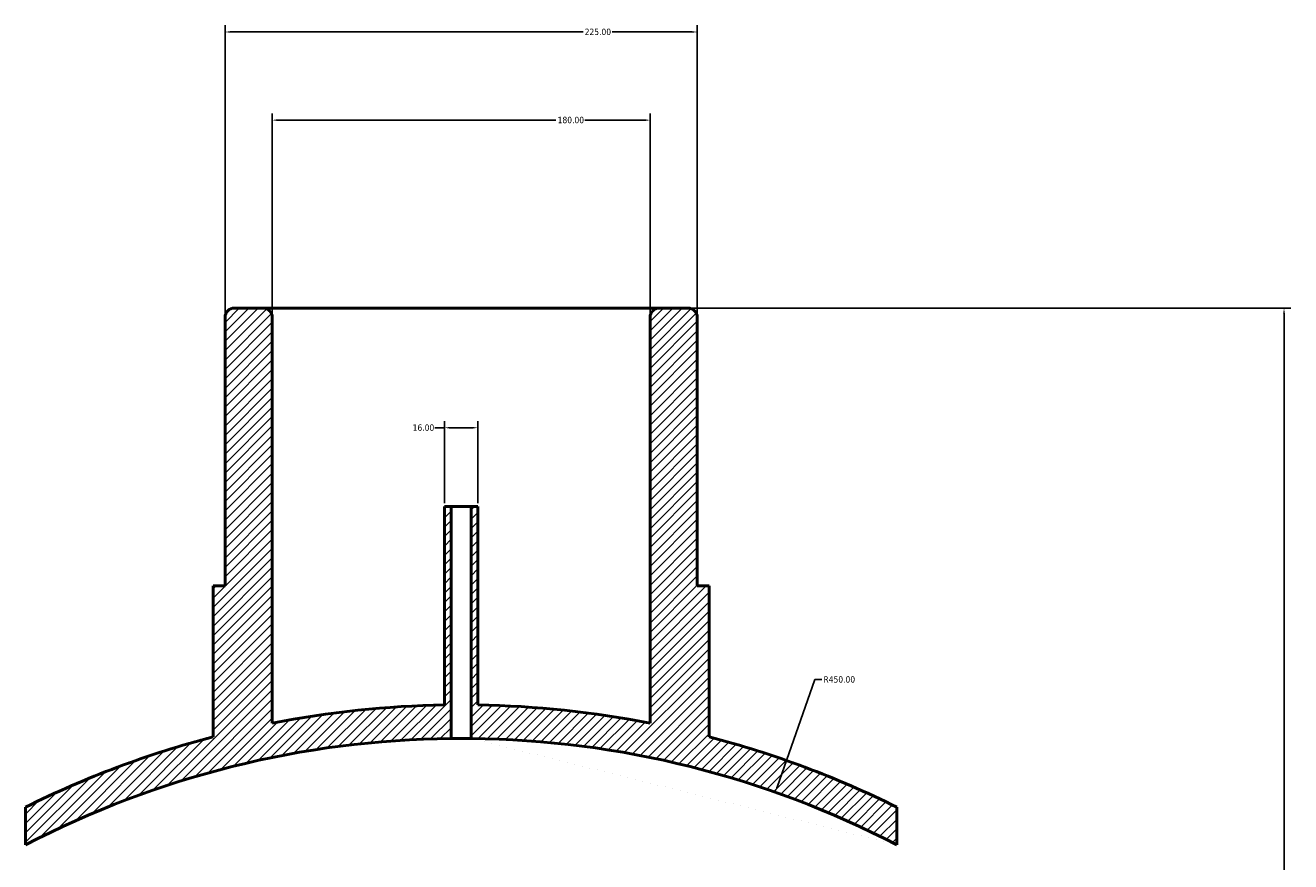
# Model space of a CAD drawing. Header units: millimetres. Extents: x -379 to 1736, y -430 to 2479.
# Tile 6 of 6: x 384 to 987, y 2081 to 2479. Entities that reach past the tile are written whole.
import ezdxf

# ---------------------------------------------------------------- set-up
doc = ezdxf.new("R2010")
doc.units = ezdxf.units.MM
for name, color, linetype, lineweight in [('Dimension (ANSI)', 7, 'Continuous', 25), ('Hatch (ANSI)', 7, 'Continuous', 18), ('Visible (ANSI)', 7, 'Continuous', 50)]:
    doc.layers.add(name, color=color, linetype=linetype, lineweight=lineweight)
doc.styles.add('Note Text (ANSI)', font='tahoma.ttf')
doc.dimstyles.new('Default - mm (ANSI)', dxfattribs={"dimtxt": 3.048, "dimasz": 2.5, "dimexe": 3.175, "dimexo": 1.6002, "dimgap": 0.8, "dimtad": 0, "dimtoh": 1, "dimrnd": 1e-08, "dimzin": 4, "dimdsep": 46, "dimtxsty": 'Note Text (ANSI)', "dimcen": 0.09, "dimdle": 10, "dimclrd": 256, "dimclre": 256, "dimclrt": 256, "dimadec": 1, "dimazin": 1, "dimtfac": 1, "dimtofl": 0, "dimtmove": 0, "dimatfit": 3, "dimfxl": 1, "dimtolj": 1, "dimtzin": 4, "dimlwd": -1, "dimlwe": -1, "dimarcsym": 0})

# ---------------------------------------------------------------- blocks, each defined once
blk = doc.blocks.new('*D7')
at = {"layer": 'Defpoints', "color": 0, "transparency": 16777216}
for p in [(704.03, 2476.26), (479.03, 2340.26), (704.03, 2340.26)]:
    blk.add_point(p, dxfattribs=at)
at = {"layer": 'Dimension (ANSI)', "transparency": 16777216}
for p, q in [((479.03, 2341.86), (479.03, 2479.44)), ((704.03, 2341.86), (704.03, 2479.44)), ((481.53, 2476.26), (649.57, 2476.26)), ((701.53, 2476.26), (663.49, 2476.26))]:
    blk.add_line(p, q, dxfattribs=at)
for points in [[(481.53, 2476.68), (481.53, 2475.85), (479.03, 2476.26)], [(701.53, 2476.68), (701.53, 2475.85), (704.03, 2476.26)]]:
    blk.add_solid(points, dxfattribs=at)
at = {"layer": 'Dimension (ANSI)', "transparency": 16777216, "insert": (650.37, 2477.85), "char_height": 3.048, "attachment_point": 1, "style": 'Note Text (ANSI)'}
blk.add_mtext('\\A1;225.00', dxfattribs=at)
blk = doc.blocks.new('*D8')
at = {"layer": 'Defpoints', "color": 0, "transparency": 16777216}
for p in [(681.53, 2434.26), (501.53, 2340.26), (681.53, 2340.26)]:
    blk.add_point(p, dxfattribs=at)
at = {"layer": 'Dimension (ANSI)', "transparency": 16777216}
for p, q in [((501.53, 2341.86), (501.53, 2437.44)), ((681.53, 2341.86), (681.53, 2437.44)), ((504.03, 2434.26), (636.69, 2434.26)), ((679.03, 2434.26), (650.37, 2434.26))]:
    blk.add_line(p, q, dxfattribs=at)
for points in [[(504.03, 2434.68), (504.03, 2433.85), (501.53, 2434.26)], [(679.03, 2434.68), (679.03, 2433.85), (681.53, 2434.26)]]:
    blk.add_solid(points, dxfattribs=at)
at = {"layer": 'Dimension (ANSI)', "transparency": 16777216, "insert": (637.49, 2435.86), "char_height": 3.048, "attachment_point": 1, "style": 'Note Text (ANSI)'}
blk.add_mtext('\\A1;180.00', dxfattribs=at)
blk = doc.blocks.new('*D9')
at = {"layer": 'Defpoints', "color": 0, "transparency": 16777216}
for p in [(599.53, 2287.74), (583.53, 2250.26), (599.53, 2250.26)]:
    blk.add_point(p, dxfattribs=at)
at = {"layer": 'Dimension (ANSI)', "transparency": 16777216}
for p, q in [((583.53, 2251.86), (583.53, 2290.91)), ((599.53, 2251.86), (599.53, 2290.91)), ((583.53, 2287.74), (579.01, 2287.74)), ((597.03, 2287.74), (586.03, 2287.74))]:
    blk.add_line(p, q, dxfattribs=at)
for points in [[(586.03, 2288.15), (586.03, 2287.32), (583.53, 2287.74)], [(597.03, 2288.15), (597.03, 2287.32), (599.53, 2287.74)]]:
    blk.add_solid(points, dxfattribs=at)
at = {"layer": 'Dimension (ANSI)', "transparency": 16777216, "insert": (568.42, 2289.32), "char_height": 3.048, "attachment_point": 1, "style": 'Note Text (ANSI)'}
blk.add_mtext('\\A1;16.00', dxfattribs=at)
blk = doc.blocks.new('*D10')
at = {"layer": 'Defpoints', "color": 0, "transparency": 16777216}
for p in [(741.17, 2114.16), (591.53, 1689.76)]:
    blk.add_point(p, dxfattribs=at)
at = {"layer": 'Dimension (ANSI)', "transparency": 16777216}
for p, q in [((760.08, 2167.8), (742, 2116.51)), ((763.32, 2167.8), (760.08, 2167.8))]:
    blk.add_line(p, q, dxfattribs=at)
blk.add_solid([(741.61, 2116.65), (742.39, 2116.37), (741.17, 2114.16)], dxfattribs=at)
at = {"layer": 'Dimension (ANSI)', "transparency": 16777216, "insert": (764.12, 2169.39), "char_height": 3.048, "attachment_point": 1, "style": 'Note Text (ANSI)'}
blk.add_mtext('\\A1;R450.00', dxfattribs=at)
blk = doc.blocks.new('*D11')
at = {"layer": 'Defpoints', "color": 0, "transparency": 16777216}
for p in [(686.03, 2344.76), (591.53, 1689.76), (983.53, 1689.76)]:
    blk.add_point(p, dxfattribs=at)
at = {"layer": 'Dimension (ANSI)', "transparency": 16777216}
for p, q in [((687.63, 2344.76), (986.71, 2344.76)), ((983.53, 2342.26), (983.53, 1917.75)), ((983.53, 1692.26), (983.53, 1903.78)), ((593.13, 1689.76), (986.71, 1689.76))]:
    blk.add_line(p, q, dxfattribs=at)
for points in [[(983.11, 2342.26), (983.95, 2342.26), (983.53, 2344.76)], [(983.11, 1692.26), (983.95, 1692.26), (983.53, 1689.76)]]:
    blk.add_solid(points, dxfattribs=at)
at = {"layer": 'Dimension (ANSI)', "transparency": 16777216, "insert": (981.94, 1904.58), "char_height": 3.048, "attachment_point": 1, "rotation": 90, "style": 'Note Text (ANSI)'}
blk.add_mtext('\\A1;655.00', dxfattribs=at)

msp = doc.modelspace()

# ---------------------------------------------------------------- hatches: boundary and pattern name
at = {"layer": 'Hatch (ANSI)'}
h = msp.add_hatch(dxfattribs=at)
h.set_pattern_fill('ANSI31', color=256, scale=25.4, style=0)
h.set_pattern_definition([(45, (0, 0), (-2.245064, 2.245064), [])])
edge = h.paths.add_edge_path()
edge.add_line((599.531, 2250.263), (596.331, 2250.263))
edge.add_line((596.331, 2250.263), (596.331, 2139.738))
edge.add_ellipse((591.531, 1689.763), major_axis=(449.974, -4.8), ratio=1, start_angle=63.152338, end_angle=90, ccw=False)
edge.add_line((799.031, 2089.067), (799.031, 2107.016))
edge.add_ellipse((591.531, 1689.763), major_axis=(-417.253, 207.5), ratio=1, start_angle=270, end_angle=281.75723)
edge.add_line((709.656, 2140.543), (709.656, 2212.463))
edge.add_line((709.656, 2212.463), (704.031, 2212.463))
edge.add_line((704.031, 2212.463), (704.031, 2340.263))
edge.add_ellipse((699.531, 2340.263), major_axis=(0, 4.5), ratio=1, start_angle=270, end_angle=360)
edge.add_line((699.531, 2344.763), (686.031, 2344.763))
edge.add_ellipse((686.031, 2340.263), major_axis=(-4.5, 0), ratio=1, start_angle=270, end_angle=360)
edge.add_line((681.531, 2340.263), (681.531, 2146.99))
edge.add_ellipse((591.531, 1689.763), major_axis=(-457.226, 90), ratio=1, start_angle=270, end_angle=280.152015)
edge.add_line((599.531, 2155.695), (599.531, 2250.263))
edge = h.paths.add_edge_path()
edge.add_line((586.731, 2250.263), (583.531, 2250.263))
edge.add_line((583.531, 2250.263), (583.531, 2155.695))
edge.add_ellipse((591.531, 1689.763), major_axis=(-465.931, -8), ratio=1, start_angle=270, end_angle=280.152015)
edge.add_line((501.531, 2146.99), (501.531, 2340.263))
edge.add_ellipse((497.031, 2340.263), major_axis=(0, 4.5), ratio=1, start_angle=270, end_angle=360)
edge.add_line((497.031, 2344.763), (483.531, 2344.763))
edge.add_ellipse((483.531, 2340.263), major_axis=(-4.5, 0), ratio=1, start_angle=270, end_angle=360)
edge.add_line((479.031, 2340.263), (479.031, 2212.463))
edge.add_line((479.031, 2212.463), (473.406, 2212.463))
edge.add_line((473.406, 2212.463), (473.406, 2140.543))
edge.add_ellipse((591.531, 1689.763), major_axis=(-450.78, -118.125), ratio=1, start_angle=270, end_angle=281.75723)
edge.add_line((384.031, 2107.016), (384.031, 2089.067))
edge.add_ellipse((591.531, 1689.763), major_axis=(399.304, 207.5), ratio=1, start_angle=63.152338, end_angle=90, ccw=False)
edge.add_line((586.731, 2139.738), (586.731, 2250.263))

# ---------------------------------------------------------------- linework, layer by layer
at = {"layer": 'Visible (ANSI)'}
for p, q in [((479.031, 2340.263), (479.031, 2212.463)), ((497.031, 2344.763), (483.531, 2344.763)), ((686.031, 2344.763), (497.031, 2344.763)), ((501.531, 2146.99), (501.531, 2340.263)), ((681.531, 2340.263), (681.531, 2146.99)), ((699.531, 2344.763), (686.031, 2344.763)), ((704.031, 2212.463), (704.031, 2340.263)), ((586.731, 2250.263), (583.531, 2250.263)), ((583.531, 2250.263), (583.531, 2155.695)), ((586.731, 2139.738), (586.731, 2250.263)), ((596.331, 2250.263), (586.731, 2250.263)), ((599.531, 2250.263), (596.331, 2250.263)), ((596.331, 2250.263), (596.331, 2139.738)), ((599.531, 2155.695), (599.531, 2250.263)), ((479.031, 2212.463), (473.406, 2212.463)), ((473.406, 2212.463), (473.406, 2140.543)), ((709.656, 2212.463), (704.031, 2212.463)), ((709.656, 2140.543), (709.656, 2212.463)), ((384.031, 2107.016), (384.031, 2089.067)), ((799.031, 2089.067), (799.031, 2107.016))]:
    msp.add_line(p, q, dxfattribs=at)
for centre, radius, start, end in [((483.531, 2340.263), 4.5, 90, 180), ((497.031, 2340.263), 4.5, 0, 90), ((686.031, 2340.263), 4.5, 90, 180), ((699.531, 2340.263), 4.5, 0, 90), ((591.531, 1689.763), 466, 90.983667, 101.135682), ((591.531, 1689.763), 466, 78.864318, 89.016333), ((591.531, 1689.763), 466, 104.683959, 116.441189), ((591.531, 1689.763), 466, 63.558811, 75.316041), ((591.531, 1689.763), 450, 90.611167, 117.458829), ((591.531, 1689.763), 450, 62.541171, 89.388833)]:
    msp.add_arc(centre, radius, start, end, dxfattribs=at)
msp.add_open_spline([(596.331, 2139.738), (596.331, 2139.738), (596.211, 2139.739), (595.721, 2139.744), (595.352, 2139.747), (594.499, 2139.754), (593.959, 2139.757), (592.777, 2139.762), (592.134, 2139.763), (590.929, 2139.763), (590.286, 2139.762), (589.103, 2139.757), (588.563, 2139.754), (587.711, 2139.747), (587.342, 2139.744), (586.852, 2139.739), (586.731, 2139.738), (586.731, 2139.738)], degree=3, knots=[0, 0, 0, 0, 0.1808111, 0.1808111, 0.3616222, 0.3616222, 0.5424333, 0.5424333, 0.7232443, 0.7232443, 0.9040554, 0.9040554, 1.0848665, 1.0848665, 1.2656776, 1.2656776, 1.4464887, 1.4464887, 1.4464887, 1.4464887], dxfattribs=at)

# ---------------------------------------------------------------- dimensions: what is measured, and where the dimension line sits
at = {"layer": 'Dimension (ANSI)'}
for base, p1, p2, angle, override, picture, middle in [((704.031, 2476.263), (479.031, 2340.263), (704.031, 2340.263), 180, {"dimgap": 0.8, "dimtoh": 0, "dimdec": 2, "dimtol": 0, "dimlim": 0, "dimtp": 0, "dimtm": 0, "dimtdec": 2, "dimatfit": 1}, '*D7', (656.531, 2476.263)), ((983.531, 1689.763), (686.031, 2344.763), (591.531, 1689.763), 270, {"dimgap": 0.8, "dimtoh": 0, "dimdec": 2, "dimtol": 0, "dimlim": 0, "dimtp": 0, "dimtm": 0, "dimtdec": 2, "dimatfit": 1}, '*D11', (983.531, 1910.763)), ((599.531, 2287.737), (583.531, 2250.263), (599.531, 2250.263), 180, {"dimgap": 0.8, "dimtoh": 0, "dimdec": 2, "dimtol": 0, "dimlim": 0, "dimtp": 0, "dimtm": 0, "dimtdec": 2, "dimatfit": 2}, '*D9', (573.317, 2287.737))]:
    dim = msp.add_linear_dim(base=base, p1=p1, p2=p2, angle=angle, dimstyle='Default - mm (ANSI)', override=override, dxfattribs=at)
    dim.commit()
    dim.dimension.update_dxf_attribs({"geometry": picture, "text_midpoint": middle, "dimtype": 160})
dim = msp.add_linear_dim(base=(681.531, 2434.263), p1=(501.531, 2340.263), p2=(681.531, 2340.263), dimstyle='Default - mm (ANSI)', override={"dimgap": 0.8, "dimtoh": 0, "dimdec": 2, "dimtol": 0, "dimlim": 0, "dimtp": 0, "dimtm": 0, "dimtdec": 2, "dimatfit": 1}, dxfattribs=at)
dim.commit()
dim.dimension.update_dxf_attribs({"geometry": '*D8', "text_midpoint": (643.531, 2434.263), "dimtype": 160})
dim = msp.add_radius_dim(center=(591.531, 1689.763), mpoint=(741.168, 2114.156), dimstyle='Default - mm (ANSI)', override={"dimgap": 0.8, "dimtih": 1, "dimdec": 2, "dimlfac": 1, "dimcen": 0, "dimtol": 0, "dimlim": 0, "dimtp": 0, "dimtm": 0, "dimtdec": 2}, dxfattribs=at)
dim.commit()
dim.dimension.update_dxf_attribs({"geometry": '*D10', "text_midpoint": (771.537, 2167.803), "dimtype": 164})

doc.saveas('drawing.dxf')
